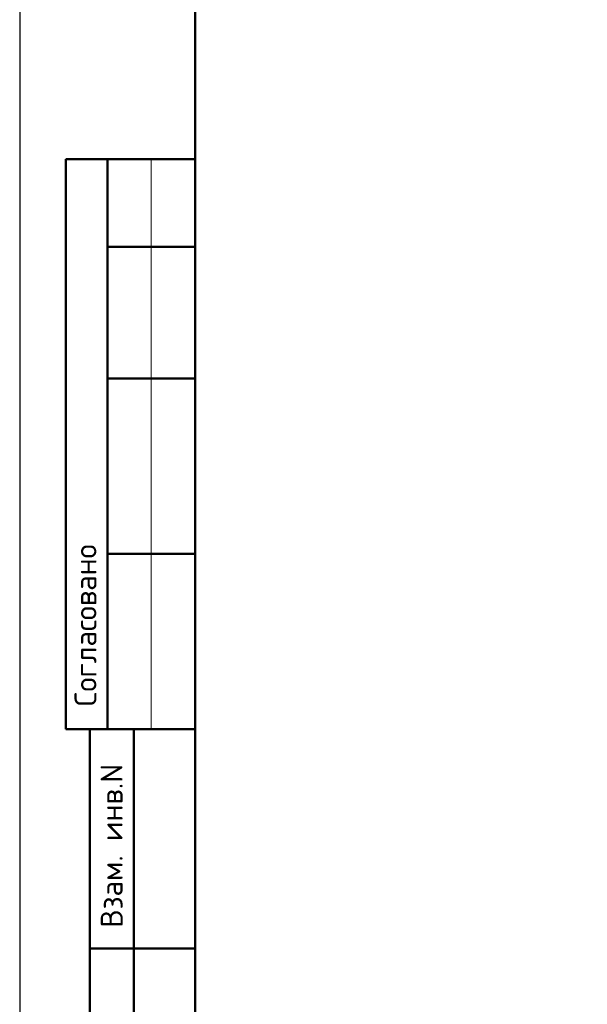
# Model space of a CAD drawing. Header units: millimetres. Extents: x 0 to 50400, y -143 to 35640.
# Tile 2 of 17: x 0 to 7764, y 7037 to 20508. Entities that reach past the tile are written whole.
import ezdxf

# ---------------------------------------------------------------- set-up
doc = ezdxf.new("R2010")
doc.units = ezdxf.units.MM
doc.layers.add('Standard', color=7, linetype='Continuous', lineweight=25)
doc.styles.add('ISOCPEUR', font='txt')

msp = doc.modelspace()

# ---------------------------------------------------------------- linework, layer by layer
at = {"layer": 'Standard', "color": 7, "linetype": 'Continuous', "lineweight": 25, "transparency": 33554687}
msp.add_line((2400, 35040), (2400, 1270), dxfattribs=at)
at = {"layer": 'Standard', "color": 7, "linetype": 'Continuous', "lineweight": 50, "transparency": 33554687}
for p, q in [((7, 18600), (0, 18600)), ((2400, 18600), (632, 18600)), ((632, 18600), (632, 10800)), ((632, 18600), (632, 10800)), ((1200, 18600), (1200, 10800)), ((2400, 17400), (1200, 17400)), ((2400, 15600), (1200, 15600)), ((2400, 13200), (1200, 13200)), ((0, 10800), (7, 10800)), ((632, 10800), (2400, 10800)), ((960, 600), (960, 10800)), ((960, 600), (960, 10800)), ((1560, 600), (1560, 10800)), ((960, 7800), (2400, 7800))]:
    msp.add_line(p, q, dxfattribs=at)
at = {"layer": 'Standard', "color": 7, "linetype": 'Continuous', "lineweight": 13, "transparency": 33554687}
msp.add_line((1800, 18600), (1800, 10800), dxfattribs=at)
at = {"layer": 'Standard', "color": 7, "linetype": 'Continuous', "lineweight": 25, "transparency": 33554687}
msp.add_lwpolyline([(0, 0), (50400, 0), (50400, 35640), (0, 35640), (0, 0)], close=True, dxfattribs=at)
at = {"layer": 'Standard', "color": 7, "linetype": 'Continuous', "lineweight": 50, "transparency": 33554687}
msp.add_lwpolyline([(2400, 35040), (49800, 35040), (49800, 600), (2400, 600), (2400, 35040)], close=True, dxfattribs=at)

# ---------------------------------------------------------------- texts
at = {"layer": 'Standard', "color": 7, "linetype": 'Continuous', "lineweight": 50, "transparency": 33554687, "char_height": 300, "attachment_point": 7, "rotation": 90, "style": 'ISOCPEUR'}
for s, insert, width in [('\\A1;{\\fISOCPEUR|i0|b0;\\H300.000000;\\W1.000000;\\C7;Согласовано}\\P', (1050, 11114), 2486.25), ('\\A1;{\\fISOCPEUR|i0|b0;\\H300.000000;\\W1.000000;\\C7;Взам. инв.N}\\P', (1408, 8083), 2290.92)]:
    msp.add_mtext(s, dxfattribs=dict(at, insert=insert, width=width))

doc.saveas('drawing.dxf')
